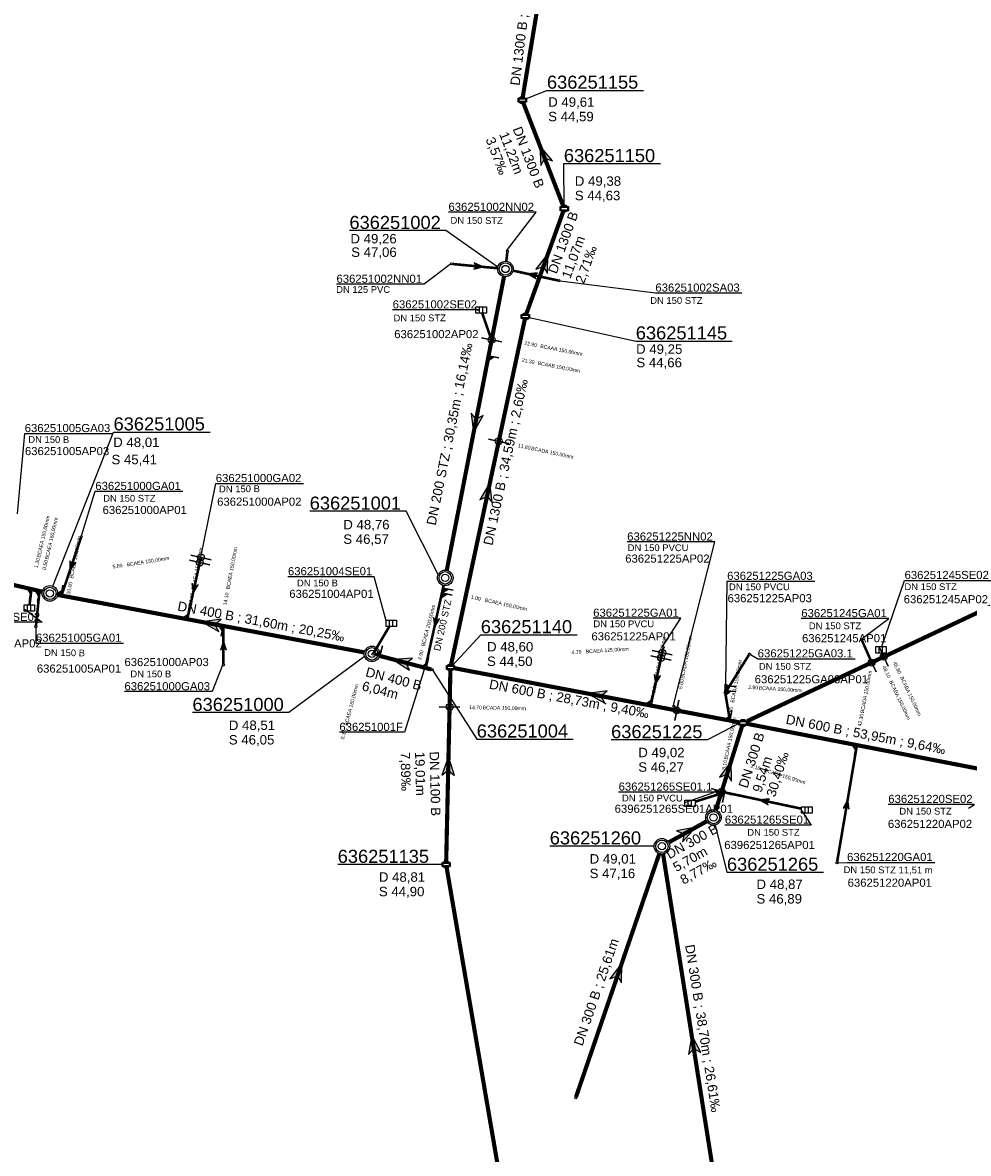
# Model space of a CAD drawing. Extents: x 356718 to 357658, y 5762241 to 5762615.
# Tile 88 of 157: x 357223 to 357315, y 5762296 to 5762405. Entities that reach past the tile are written whole.
import ezdxf
from ezdxf.enums import TextEntityAlignment as Align

# ---------------------------------------------------------------- set-up
doc = ezdxf.new("R2010")
doc.units = 0
doc.header["$MEASUREMENT"] = 0
doc.linetypes.add('AUSGEZOGEN', pattern=[0])
doc.linetypes.add('STRICHPUNKT', pattern=[5, 2, -1, 1, -1])
doc.layers.get('0').update_dxf_attribs({"linetype": 'AUSGEZOGEN'})
for name, color, linetype, true_color in [('111_00131_Symbol', 7, 'AUSGEZOGEN', 0x000000), ('111_00228_Schachtsymbol_nach_Sy', 7, 'AUSGEZOGEN', 0x000000), ('112_00229_Schachtdeckel', 7, 'AUSGEZOGEN', 0x000000), ('114_00133_Schachtnummer', 7, 'AUSGEZOGEN', 0x000000), ('114_10391_Deckelhoehe', 7, 'AUSGEZOGEN', 0x000000), ('114_10392_Schachtnummer', 7, 'AUSGEZOGEN', 0x000000), ('114_10393_Sohlhoehe', 7, 'AUSGEZOGEN', 0x000000), ('121_10376_Haltungen_Mischwasser', 6, 'STRICHPUNKT', 0xff00ff), ('121_10399_Haltungen_Mischwasser', 6, 'STRICHPUNKT', 0xff00ff), ('123_00048_Fliessrichtungspfeil', 7, 'AUSGEZOGEN', 0x000000), ('123_00137_Fliessrichtungspfeil', 7, 'AUSGEZOGEN', 0x000000), ('124_00118_Standard__Laenge___10', 7, 'AUSGEZOGEN', 0x000000), ('124_10395_Standard1', 7, 'AUSGEZOGEN', 0x000000), ('124_10626_Standard__Laenge____1', 7, 'AUSGEZOGEN', 0x000000), ('141_10677_Stutzen__alle__aus_DW', 7, 'AUSGEZOGEN', 0x000000), ('141_10868_Stutzen__141_', 7, 'AUSGEZOGEN', 0x000000)]:
    doc.layers.add(name, color=color, linetype=linetype, true_color=true_color)
doc.styles.add('ARIAL', font='arial.ttf', dxfattribs={"height": 1.5})
doc.styles.get("Standard").update_dxf_attribs({"font": 'arial.ttf', "height": 1})

# ---------------------------------------------------------------- blocks, each defined once
blk = doc.blocks.new('N03')
at = {"color": 0}
for radius in [0.75, 0.6]:
    blk.add_circle((0, 0), radius, dxfattribs=at)
blk = doc.blocks.new('R02')
at = {"color": 0, "linetype": 'AUSGEZOGEN'}
for points in [[(-0.4, 0.2), (0.4, 0.2), (0.4, -0.2), (-0.4, -0.2)], [(-0.3, 0.13), (0.3, 0.13), (0.3, -0.13), (-0.3, -0.13)]]:
    blk.add_lwpolyline(points, close=True, dxfattribs=at)
blk = doc.blocks.new('F00')
at = {"color": 0}
blk.add_circle((0, 0), 0.1, dxfattribs=at)
blk = doc.blocks.new('ES')
at = {"color": 0, "linetype": 'AUSGEZOGEN'}
for points in [[(-0.494, -0.319), (-0.494, 0.306), (0.506, 0.306), (0.506, -0.319), (-0.494, -0.319)], [(-0.169, -0.319), (-0.169, 0.306)], [(0.156, -0.319), (0.156, 0.306)]]:
    blk.add_lwpolyline(points, dxfattribs=at)
blk = doc.blocks.new('DEC')
at = {"color": 0}
blk.add_circle((0, 0), 0.35, dxfattribs=at)
blk = doc.blocks.new('FLI')
at = {"color": 0, "linetype": 'AUSGEZOGEN'}
blk.add_lwpolyline([(-0.4, 0), (-0.9, -0.6), (0.9, 0), (-0.9, 0.6), (-0.4, 0)], close=True, dxfattribs=at)
at = {"color": 0}
for points in [[(-0.4, 0), (0.9, 0), (-0.9, 0.6)], [(-0.9, -0.6), (0.9, 0), (-0.4, 0)]]:
    blk.add_solid(points, dxfattribs=at)

msp = doc.modelspace()

# ---------------------------------------------------------------- linework, layer by layer
at = {"layer": '114_00133_Schachtnummer', "color": 18, "linetype": 'AUSGEZOGEN', "true_color": 0x000000}
for points in [[(357269.97, 5762382.76), (357272.82, 5762386.47), (357264.37, 5762386.47)], [(357264.58, 5762381.47), (357262.02, 5762379.54), (357253.57, 5762379.54)], [(357275.11, 5762379.87), (357284.33, 5762378.69), (357292.66, 5762378.69)], [(357267.03, 5762377.06), (357267.32, 5762377.06), (357258.99, 5762377.06)], [(357222.81, 5762357.4), (357223.5, 5762365.14), (357231.95, 5762365.14)], [(357240.5, 5762353.2), (357241.93, 5762360.31), (357250.39, 5762360.31)], [(357228.98, 5762355.26), (357230.31, 5762359.56), (357238.76, 5762359.56)], [(357286.08, 5762338.93), (357290.06, 5762354.67), (357281.61, 5762354.67)], [(357258.35, 5762347.05), (357257.22, 5762351.32), (357248.89, 5762351.32)], [(357291.12, 5762340.96), (357291.25, 5762350.88), (357299.71, 5762350.88)], [(357306.18, 5762344.59), (357308.36, 5762350.96), (357316.69, 5762350.96)], [(357223.44, 5762348.21), (357225.19, 5762346.92), (357216.86, 5762346.92)], [(357284.98, 5762344.52), (357286.78, 5762347.32), (357278.33, 5762347.32)], [(357304.13, 5762345.27), (357306.86, 5762347.28), (357298.4, 5762347.28)], [(357224.58, 5762346.4), (357224.58, 5762344.91), (357233.03, 5762344.91)], [(357242.58, 5762342.78), (357241.58, 5762340.24), (357233.12, 5762340.24)], [(357293.49, 5762343.81), (357294.2, 5762343.4), (357303.59, 5762343.4)], [(357262.07, 5762342.47), (357260.12, 5762336.31), (357253.85, 5762336.31)], [(357287.16, 5762329.54), (357290.04, 5762330.55), (357280.78, 5762330.55)], [(357298.44, 5762328.74), (357299.36, 5762327.37), (357291.03, 5762327.37)], [(357314.53, 5762329.01), (357315.12, 5762329.36), (357306.79, 5762329.36)], [(357301.94, 5762323.73), (357302.82, 5762323.77), (357311.27, 5762323.77)]]:
    msp.add_lwpolyline(points, dxfattribs=at)
at = {"layer": '114_10392_Schachtnummer', "color": 18, "linetype": 'AUSGEZOGEN', "true_color": 0x000000}
for points in [[(357271.89, 5762397.44), (357273.87, 5762398.23), (357283.17, 5762398.23)], [(357275.54, 5762387.02), (357275.5, 5762391.16), (357284.81, 5762391.16)], [(357269.14, 5762381.18), (357264.13, 5762384.7), (357254.82, 5762384.7)], [(357272.19, 5762376.32), (357282.44, 5762374.05), (357291.75, 5762374.05)], [(357226.2, 5762350.41), (357232.07, 5762365.27), (357241.38, 5762365.27)], [(357263.39, 5762351.54), (357260.3, 5762357.63), (357250.99, 5762357.63)], [(357264.75, 5762342.77), (357267.49, 5762345.71), (357276.8, 5762345.71)], [(357256.27, 5762343.64), (357248.99, 5762338.21), (357239.68, 5762338.21)], [(357262.85, 5762342.27), (357267.1, 5762335.66), (357276.41, 5762335.66)], [(357292.38, 5762337.15), (357289.37, 5762335.59), (357280.06, 5762335.59)], [(357290.11, 5762327.37), (357291.23, 5762322.81), (357300.54, 5762322.81)], [(357284.21, 5762325.32), (357283.45, 5762325.34), (357274.14, 5762325.34)], [(357263.75, 5762323.56), (357263, 5762323.56), (357253.69, 5762323.56)]]:
    msp.add_lwpolyline(points, dxfattribs=at)
at = {"layer": '121_10376_Haltungen_Mischwasser', "color": 6, "linetype": 'STRICHPUNKT', "true_color": 0xff00ff, "const_width": 0.4}
for points in [[(357271.52, 5762397.48), (357277.74, 5762435.29)], [(357275.46, 5762387.02), (357271.57, 5762397.08)], [(357271.86, 5762376.61), (357275.47, 5762386.62)], [(357269.73, 5762380.26), (357264.21, 5762351.95)], [(357264.61, 5762342.77), (357271.75, 5762376.21)], [(357348.47, 5762363.43), (357293.18, 5762337.39)], [(357225.2, 5762349.88), (357193.18, 5762357.29)], [(357256.25, 5762344.02), (357226.66, 5762349.57)], [(357262.7, 5762342.38), (357257.71, 5762343.69)], [(357264.15, 5762323.76), (357264.56, 5762342.37)], [(357292.38, 5762337.28), (357264.97, 5762342.49)], [(357345, 5762327.07), (357293.18, 5762337.13)], [(357290.16, 5762328.81), (357292.72, 5762337)], [(357285.61, 5762325.69), (357289.28, 5762327.73)], [(357276.68, 5762301.16), (357284.71, 5762324.61)], [(357290.87, 5762287.83), (357285.07, 5762324.58)], [(357278.3, 5762241.03), (357264.18, 5762323.36)]]:
    msp.add_lwpolyline(points, dxfattribs=at)
at = {"layer": '121_10399_Haltungen_Mischwasser', "color": 6, "linetype": 'STRICHPUNKT', "true_color": 0xff00ff, "const_width": 0.25}
for points in [[(357270.05, 5762382.61), (357269.95, 5762381.75)], [(357264.78, 5762381.48), (357269.13, 5762381.07)], [(357274.91, 5762379.9), (357270.61, 5762380.84)], [(357267.63, 5762376.74), (357268.5, 5762374.22)], [(357228.92, 5762355.07), (357227.08, 5762349.59)], [(357240.46, 5762353.01), (357239.2, 5762347.32)], [(357263.9, 5762350.48), (357262.17, 5762342.62)], [(357223.97, 5762348.62), (357224.14, 5762350.02)], [(357224.59, 5762346.6), (357224.92, 5762349.84)], [(357242.67, 5762342.91), (357242.67, 5762346.47)], [(357258.66, 5762346.51), (357257.14, 5762343.94)], [(357304.27, 5762345.14), (357305.15, 5762343.14)], [(357285.05, 5762344.38), (357284.96, 5762343.84), (357283.9, 5762339)], [(357293.35, 5762343.78), (357291.12, 5762340.2)], [(357306.2, 5762343.96), (357306.26, 5762343.79)], [(357291.11, 5762340.77), (357291.07, 5762340.12), (357291.5, 5762337.54)], [(357286.16, 5762338.75), (357286.32, 5762338.51)], [(357301.86, 5762323.83), (357303.75, 5762334.97)], [(357288.16, 5762329.62), (357290.92, 5762330.49)], [(357298.44, 5762328.94), (357290.81, 5762330.56)]]:
    msp.add_lwpolyline(points, dxfattribs=at)
at = {"layer": '141_10677_Stutzen__alle__aus_DW', "color": 18, "linetype": 'AUSGEZOGEN', "true_color": 0x000000}
for points in [[(357241.36, 5762352.47), (357239.41, 5762352.9)], [(357263.85, 5762350.23), (357263.74, 5762349.75), (357264.34, 5762350.13)], [(357263.85, 5762350.23), (357264.83, 5762350.02)], [(357285.86, 5762343.28), (357283.9, 5762343.7)], [(357291.08, 5762340.31), (357291.05, 5762339.81), (357291.58, 5762340.28)], [(357291.08, 5762340.31), (357292.08, 5762340.24)], [(357291.01, 5762330.52), (357290.52, 5762330.62), (357290.91, 5762330.03)], [(357291.01, 5762330.52), (357290.8, 5762329.54)]]:
    msp.add_lwpolyline(points, close=True, dxfattribs=at)
at = {"layer": '141_10677_Stutzen__alle__aus_DW', "color": 18, "true_color": 0x000000}
for centre in [(357240.39, 5762352.69), (357284.88, 5762343.49)]:
    msp.add_circle(centre, 0.333, dxfattribs=at)
for points in [[(357263.85, 5762350.23), (357263.74, 5762349.75), (357264.34, 5762350.13)], [(357291.08, 5762340.31), (357291.05, 5762339.81), (357291.58, 5762340.28)], [(357291.01, 5762330.52), (357290.52, 5762330.62), (357290.91, 5762330.03)]]:
    msp.add_solid(points, dxfattribs=at)
at = {"layer": '141_10868_Stutzen__141_', "color": 18, "linetype": 'AUSGEZOGEN', "true_color": 0x000000}
for points in [[(357269.52, 5762373.99), (357267.56, 5762374.37)], [(357268.24, 5762372.61), (357268.14, 5762372.12), (357268.73, 5762372.51)], [(357268.24, 5762372.61), (357269.22, 5762372.42)], [(357270.2, 5762364.17), (357268.24, 5762364.58)], [(357241.47, 5762352.96), (357239.52, 5762353.39)], [(357227.01, 5762349.5), (357227.19, 5762350.49)], [(357224.17, 5762350.11), (357223.69, 5762350.23), (357224.06, 5762349.63)], [(357224.17, 5762350.11), (357223.95, 5762349.14)], [(357224.95, 5762349.93), (357224.46, 5762350.05), (357224.84, 5762349.45)], [(357224.95, 5762349.93), (357224.73, 5762348.96)], [(357227.01, 5762349.5), (357227.1, 5762350), (357226.52, 5762349.6)], [(357263.74, 5762349.75), (357263.63, 5762349.26), (357264.23, 5762349.64)], [(357263.74, 5762349.75), (357264.72, 5762349.53)], [(357239.2, 5762347.22), (357239.29, 5762347.71), (357238.71, 5762347.31)], [(357239.2, 5762347.22), (357239.38, 5762348.2)], [(357242.64, 5762346.57), (357242.15, 5762346.66), (357242.54, 5762346.08)], [(357242.64, 5762346.57), (357242.45, 5762345.59)], [(357257.76, 5762343.67), (357257.89, 5762344.16), (357257.28, 5762343.8)], [(357257.76, 5762343.67), (357258.01, 5762344.64)], [(357285.96, 5762343.77), (357284.01, 5762344.19)], [(357305.61, 5762342.14), (357304.75, 5762343.95)], [(357306.78, 5762342.69), (357305.93, 5762344.5)], [(357262.21, 5762342.51), (357262.34, 5762342.99), (357261.73, 5762342.64)], [(357262.21, 5762342.51), (357262.46, 5762343.48)], [(357291.11, 5762340.81), (357291.08, 5762340.31), (357291.61, 5762340.78)], [(357291.11, 5762340.81), (357292.11, 5762340.74)], [(357283.84, 5762338.91), (357284.03, 5762339.89)], [(357265.48, 5762338.73), (357263.48, 5762338.78)], [(357283.84, 5762338.91), (357283.94, 5762339.4), (357283.35, 5762339)], [(357286.59, 5762339.4), (357286.21, 5762337.44)], [(357291.51, 5762337.45), (357291.69, 5762338.43)], [(357291.51, 5762337.45), (357291.6, 5762337.94), (357291.02, 5762337.54)], [(357303.72, 5762335.08), (357303.23, 5762335.18), (357303.62, 5762334.59)], [(357303.72, 5762335.08), (357303.53, 5762334.1)], [(357291.66, 5762330.28), (357289.75, 5762330.88)], [(357290.52, 5762330.62), (357290.03, 5762330.73), (357290.42, 5762330.13)], [(357290.52, 5762330.62), (357290.31, 5762329.65)]]:
    msp.add_lwpolyline(points, close=True, dxfattribs=at)
at = {"layer": '141_10868_Stutzen__141_', "color": 18, "true_color": 0x000000}
for centre in [(357268.54, 5762374.18), (357269.22, 5762364.38), (357240.49, 5762353.18), (357284.99, 5762343.98), (357306.36, 5762343.6), (357305.18, 5762343.04), (357264.48, 5762338.76), (357286.4, 5762338.42), (357290.71, 5762330.58)]:
    msp.add_circle(centre, 0.333, dxfattribs=at)
for points in [[(357268.24, 5762372.61), (357268.14, 5762372.12), (357268.73, 5762372.51)], [(357224.17, 5762350.11), (357223.69, 5762350.23), (357224.06, 5762349.63)], [(357224.95, 5762349.93), (357224.46, 5762350.05), (357224.84, 5762349.45)], [(357227.01, 5762349.5), (357227.1, 5762350), (357226.52, 5762349.6)], [(357263.74, 5762349.75), (357263.63, 5762349.26), (357264.23, 5762349.64)], [(357239.2, 5762347.22), (357239.29, 5762347.71), (357238.71, 5762347.31)], [(357242.64, 5762346.57), (357242.15, 5762346.66), (357242.54, 5762346.08)], [(357257.76, 5762343.67), (357257.89, 5762344.16), (357257.28, 5762343.8)], [(357262.21, 5762342.51), (357262.34, 5762342.99), (357261.73, 5762342.64)], [(357291.11, 5762340.81), (357291.08, 5762340.31), (357291.61, 5762340.78)], [(357283.84, 5762338.91), (357283.94, 5762339.4), (357283.35, 5762339)], [(357291.51, 5762337.45), (357291.6, 5762337.94), (357291.02, 5762337.54)], [(357303.72, 5762335.08), (357303.23, 5762335.18), (357303.62, 5762334.59)], [(357290.52, 5762330.62), (357290.03, 5762330.73), (357290.42, 5762330.13)]]:
    msp.add_solid(points, dxfattribs=at)

# ---------------------------------------------------------------- block references
at = {"layer": '111_00131_Symbol', "color": 18, "true_color": 0x000000}
for name, p in [('F00', (357270.06, 5762382.71)), ('F00', (357264.68, 5762381.49)), ('F00', (357275.01, 5762379.88)), ('ES', (357267.52, 5762377.06)), ('F00', (357228.95, 5762355.16)), ('F00', (357240.48, 5762353.11)), ('ES', (357223.94, 5762348.31)), ('F00', (357224.58, 5762346.5)), ('ES', (357258.85, 5762346.83)), ('F00', (357304.22, 5762345.24)), ('F00', (357285.07, 5762344.48)), ('F00', (357293.4, 5762343.86)), ('ES', (357306.08, 5762344.28)), ('F00', (357242.67, 5762342.81)), ('F00', (357291.12, 5762340.87)), ('F00', (357286.11, 5762338.83)), ('ES', (357287.66, 5762329.46)), ('ES', (357298.93, 5762328.83)), ('F00', (357301.84, 5762323.73))]:
    msp.add_blockref(name, p, dxfattribs=at)
for p, rotation in [((357268.53, 5762374.13), 79.00000000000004), ((357224.15, 5762350.12), 346.9), ((357224.93, 5762349.94), 346.9), ((357227.04, 5762349.5), 349.4), ((357239.18, 5762347.22), 349.4), ((357242.67, 5762346.57), 349.4), ((357257.09, 5762343.85), 345.3), ((357305.19, 5762343.04), 25.20000000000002), ((357306.3, 5762343.7), 25.20000000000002), ((357262.15, 5762342.53), 347.7), ((357291.07, 5762340.12), 96.7), ((357283.88, 5762338.9), 349.2), ((357286.38, 5762338.42), 349.2), ((357291.52, 5762337.45), 349.2), ((357303.77, 5762335.07), 349), ((357290.71, 5762330.58), 252.6), ((357291.01, 5762330.52), 348)]:
    msp.add_blockref('F00', p, dxfattribs=dict(at, rotation=rotation))
at = {"layer": '111_00228_Schachtsymbol_nach_Sy', "color": 18, "true_color": 0x000000}
for name, p in [('R02', (357271.49, 5762397.28)), ('R02', (357275.54, 5762386.82)), ('N03', (357269.87, 5762381)), ('R02', (357271.79, 5762376.41)), ('N03', (357264.06, 5762351.21)), ('N03', (357225.93, 5762349.71)), ('N03', (357256.99, 5762343.88)), ('F00', (357262.79, 5762342.36)), ('R02', (357264.57, 5762342.57)), ('R02', (357292.78, 5762337.21)), ('N03', (357289.93, 5762328.1)), ('N03', (357284.96, 5762325.32)), ('R02', (357264.15, 5762323.56)), ('F00', (357276.65, 5762301.07))]:
    msp.add_blockref(name, p, dxfattribs=at)
at = {"layer": '112_00229_Schachtdeckel', "color": 18, "true_color": 0x000000}
for p in [(357271.49, 5762397.28), (357275.54, 5762386.82), (357269.87, 5762381), (357271.79, 5762376.41), (357264.06, 5762351.21), (357225.93, 5762349.71), (357256.99, 5762343.88), (357264.57, 5762342.57), (357292.78, 5762337.21), (357289.93, 5762328.1), (357284.96, 5762325.32), (357264.15, 5762323.56)]:
    msp.add_blockref('DEC', p, dxfattribs=at)
at = {"layer": '123_00048_Fliessrichtungspfeil', "color": 18, "true_color": 0x000000}
for p, rotation in [((357273.52, 5762392.05), 111.1), ((357273.66, 5762381.61), 70.1), ((357266.97, 5762366.11), 258.9999999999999), ((357268.18, 5762359.49), 77.9), ((357241.46, 5762346.79), 169.3), ((357259.89, 5762343.12), 165.3), ((357278.68, 5762339.89), 169.2), ((357264.36, 5762333.07), 88.7), ((357291.36, 5762332.65), 72.60000000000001), ((357287.44, 5762326.71), 29.1), ((357280.8, 5762313.19), 71), ((357287.97, 5762306.21), 98.9)]:
    msp.add_blockref('FLI', p, dxfattribs=dict(at, rotation=rotation))
at = {"layer": '123_00137_Fliessrichtungspfeil', "color": 18, "true_color": 0x000000, "xscale": 0.5, "yscale": 0.5, "zscale": 0.5}
for p, rotation in [((357267.28, 5762381.25), 354.7), ((357272.44, 5762380.44), 167.6), ((357228, 5762352.33), 251.4), ((357239.83, 5762350.16), 257.6), ((357263.11, 5762346.87), 257.6), ((357242.67, 5762344.69), 90), ((357284.42, 5762341.37), 257.8), ((357294.82, 5762329.71), 167.9), ((357302.81, 5762329.4), 80.29999999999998)]:
    msp.add_blockref('FLI', p, dxfattribs=dict(at, rotation=rotation))

# ---------------------------------------------------------------- texts
at = {"layer": '114_00133_Schachtnummer', "color": 18, "true_color": 0x000000, "style": 'ARIAL'}
for s, height, p in [('636251002NN02', 0.7814, (357264.37, 5762387.39)), ('636251002NN01', 0.7814, (357253.57, 5762380.45)), ('636251002SA03', 0.7814, (357284.33, 5762379.6)), ('636251002SE02', 0.7814, (357258.99, 5762377.98)), ('636251002AP02', 0.7814, (357259.14, 5762375.11)), ('636251005GA03', 0.7814, (357223.5, 5762366.05)), ('636251005AP03', 0.7814, (357223.52, 5762363.83)), ('636251000GA01', 0.7814, (357230.31, 5762360.47)), ('636251000GA02', 0.7814, (357241.93, 5762361.23)), ('636251000AP01', 0.7814, (357231.01, 5762358.15)), ('636251000AP02', 0.7814, (357242.06, 5762358.95)), ('636251225NN02', 0.7814, (357281.61, 5762355.59)), ('636251225AP02', 0.7814, (357281.42, 5762353.46)), ('636251004SE01', 0.7814, (357248.89, 5762352.24)), ('636251225GA03', 0.7814, (357291.25, 5762351.8)), ('636251245SE02', 0.7814, (357308.36, 5762351.88)), ('636251004AP01', 0.7814, (357249.02, 5762350.06)), ('636251225AP03', 0.7814, (357291.29, 5762349.64)), ('636251245AP02', 0.7814, (357308.28, 5762349.54)), ('636251225GA01', 0.7814, (357278.33, 5762348.24)), ('636251005SE02', 0.7814, (357216.86, 5762347.84)), ('636251245GA01', 0.7814, (357298.4, 5762348.2)), ('636251005AP02', 0.7814, (357217.01, 5762345.28)), ('636251005GA01', 0.7814, (357224.58, 5762345.83)), ('636251225AP01', 0.7814, (357278.16, 5762345.96)), ('636251245AP01', 0.7814, (357298.47, 5762345.78)), ('636251225GA03.1', 0.7814, (357294.2, 5762344.32)), ('636251005AP01', 0.7814, (357224.67, 5762342.85)), ('636251000AP03', 0.7814, (357233.12, 5762343.48)), ('636251225GA03AP01', 0.7814, (357293.91, 5762341.82)), ('636251000GA03', 0.7814, (357233.12, 5762341.15)), ('636251001F', 0.781, (357253.85, 5762337.23)), ('636251265SE01.1', 0.7814, (357280.78, 5762331.47)), ('636251220SE02', 0.7814, (357306.79, 5762330.28)), ('6396251265SE01AP01', 0.7814, (357280.4, 5762329.33)), ('636251265SE01', 0.7814, (357291.03, 5762328.28)), ('636251220AP02', 0.7814, (357306.75, 5762327.87)), ('6396251265AP01', 0.7814, (357290.97, 5762325.84)), ('636251220GA01', 0.7814, (357302.82, 5762324.68)), ('636251220AP01', 0.7814, (357302.87, 5762322.2))]:
    msp.add_text(s, height=height, dxfattribs=at).set_placement(p, align=Align.TOP_LEFT)
at = {"layer": '114_10391_Deckelhoehe', "color": 18, "true_color": 0x000000, "style": 'ARIAL'}
for s, p in [('D 49,61', (357273.99, 5762397.56)), ('D 49,38', (357276.56, 5762389.94)), ('D 49,26', (357254.92, 5762384.38)), ('D 49,25', (357282.47, 5762373.73)), ('D 48,01', (357232.04, 5762364.74)), ('D 48,76', (357254.23, 5762356.8)), ('D 48,60', (357268.09, 5762345.02)), ('D 48,51', (357243.19, 5762337.45)), ('D 49,02', (357282.68, 5762334.82)), ('D 49,01', (357277.99, 5762324.56)), ('D 48,81', (357257.66, 5762322.81)), ('D 48,87', (357294.08, 5762322.11))]:
    msp.add_text(s, height=0.912, dxfattribs=at).set_placement(p, align=Align.TOP_LEFT)
at = {"layer": '114_10392_Schachtnummer', "color": 18, "true_color": 0x000000, "style": 'ARIAL'}
for s, p in [('636251155', (357273.87, 5762399.65)), ('636251150', (357275.5, 5762392.57)), ('636251002', (357254.82, 5762386.12)), ('636251145', (357282.44, 5762375.47)), ('636251005', (357232.07, 5762366.69)), ('636251001', (357250.99, 5762359.05)), ('636251140', (357267.49, 5762347.13)), ('636251000', (357239.68, 5762339.63)), ('636251004', (357267.1, 5762337.07)), ('636251225', (357280.06, 5762337)), ('636251260', (357274.14, 5762326.76)), ('636251135', (357253.69, 5762324.98)), ('636251265', (357291.23, 5762324.22))]:
    msp.add_text(s, height=1.26, dxfattribs=at).set_placement(p, align=Align.TOP_LEFT)
at = {"layer": '114_10393_Sohlhoehe', "color": 18, "true_color": 0x000000, "style": 'ARIAL'}
for s, p in [('S 44,59', (357273.99, 5762396.16)), ('S 44,63', (357276.56, 5762388.54)), ('S 47,06', (357254.99, 5762383.08)), ('S 44,66', (357282.5, 5762372.43)), ('S 45,41', (357231.87, 5762363.08)), ('S 46,57', (357254.23, 5762355.4)), ('S 44,50', (357268.09, 5762343.62)), ('S 46,05', (357243.19, 5762336.05)), ('S 46,27', (357282.68, 5762333.42)), ('S 47,16', (357277.99, 5762323.16)), ('S 44,90', (357257.66, 5762321.41)), ('S 46,89', (357294.08, 5762320.71))]:
    msp.add_text(s, height=0.912, dxfattribs=at).set_placement(p, align=Align.TOP_LEFT)
at = {"layer": '124_00118_Standard__Laenge___10', "color": 18, "true_color": 0x000000, "style": 'ARIAL'}
msp.add_text('DN 150 STZ 11,51 m', height=0.6511, rotation=359.8, dxfattribs=at).set_placement((357302.48, 5762323.38), align=Align.TOP_LEFT)
at = {"layer": '124_10395_Standard1', "color": 18, "true_color": 0x000000, "style": 'ARIAL'}
for s, height, rotation, p in [('DN 1300 B ; 38,72m ; 1,81‰', 0.9116, 83, (357270.32, 5762398.76)), ('11,22m', 0.912, 291.1, (357270.1, 5762394.34)), ('DN 1300 B', 0.912, 291.1, (357271.4, 5762394.84)), ('3,57‰', 0.912, 291.1, (357268.79, 5762393.83)), ('DN 1300 B', 0.912, 70.1, (357273.94, 5762380.78)), ('11,07m', 0.912, 70.1, (357275.26, 5762380.3)), ('2,71‰', 0.912, 70.1, (357276.58, 5762379.83)), ('DN 200 STZ ; 30,35m ; 16,14‰', 0.9116, 78.5, (357262.24, 5762356.4)), ('DN 1300 B ; 34,59m ; 2,60‰', 0.9116, 77.9, (357267.72, 5762354.47)), ('DN 400 B ; 31,60m ; 20,25‰', 0.9116, 349.4, (357238.35, 5762348.96)), ('DN 400 B', 0.912, 345.5, (357256.54, 5762342.61)), ('6,04m', 0.912, 345.5, (357256.19, 5762341.26)), ('DN 600 B ; 28,73m ; 9,40‰', 0.9116, 349.4, (357268.41, 5762341.43)), ('DN 600 B ; 53,95m ; 9,64‰', 0.9116, 349.1, (357297.03, 5762338.04)), ('DN 300 B', 0.912, 72.4, (357292.33, 5762331.13)), ('7,89‰', 0.912, 271.4, (357260.66, 5762334.42)), ('19,01m', 0.912, 271.4, (357262.06, 5762334.45)), ('DN 1100 B', 0.912, 271.4, (357263.46, 5762334.48)), ('30,40‰', 0.912, 72.4, (357295, 5762330.28)), ('9,54m', 0.912, 72.4, (357293.67, 5762330.71)), ('DN 300 B', 0.912, 29.1, (357285.23, 5762324.85)), ('5,70m', 0.912, 29.1, (357285.91, 5762323.62)), ('8,77‰', 0.912, 29.1, (357286.6, 5762322.4)), ('DN 300 B ; 25,61m', 0.9116, 71, (357276.43, 5762306.29)), ('DN 300 B ; 38,70m ; 26,61‰', 0.9116, 279, (357288.09, 5762315.91))]:
    msp.add_text(s, height=height, rotation=rotation, dxfattribs=at).set_placement(p, align=Align.TOP_LEFT)
at = {"layer": '124_10626_Standard__Laenge____1', "color": 18, "true_color": 0x000000, "style": 'ARIAL'}
for s, rotation, p in [('DN 150 STZ', 359.7, (357264.57, 5762386.02)), ('DN 150 STZ', 0.3, (357259.07, 5762376.59)), ('DN 150 B', 359.6, (357223.85, 5762364.89)), ('DN 150 B', 0.3, (357242.24, 5762360.11)), ('DN 200 STZ', 77.4, (357262.93, 5762344.25)), ('DN 150 B', 359.3, (357225.38, 5762344.34)), ('DN 150 STZ', 0.1, (357294.31, 5762342.99))]:
    msp.add_text(s, height=0.651, rotation=rotation, dxfattribs=at).set_placement(p, align=Align.TOP_LEFT)
for s, height, p in [('DN 125 PVC', 0.651, (357253.54, 5762379.35)), ('DN 150 STZ', 0.651, (357283.83, 5762378.29)), ('DN 150 STZ', 0.651, (357231.07, 5762359.21)), ('DN 150 PVCU', 0.6511, (357281.66, 5762354.44)), ('DN 150 B', 0.651, (357249.76, 5762351.04)), ('DN 150 PVCU', 0.6511, (357291.43, 5762350.67)), ('DN 150 STZ', 0.651, (357308.35, 5762350.68)), ('DN 150 PVCU', 0.6511, (357278.35, 5762347.1)), ('DN 150 STZ', 0.651, (357299.13, 5762346.91)), ('DN 150 B', 0.651, (357233.69, 5762342.27)), ('DN 150 PVCU', 0.6511, (357281.11, 5762330.29)), ('DN 150 STZ', 0.651, (357307.86, 5762329.03)), ('DN 150 STZ', 0.651, (357293.19, 5762326.99))]:
    msp.add_text(s, height=height, dxfattribs=at).set_placement(p, align=Align.TOP_LEFT)
at = {"layer": '141_10677_Stutzen__alle__aus_DW', "color": 18, "true_color": 0x000000}
for s, rotation, p in [('5.60', 347.6, (357242.01, 5762352.33)), ('7.89', 347.6, (357265.47, 5762349.88)), ('4.70', 347.8, (357286.5, 5762343.14))]:
    msp.add_text(s, height=0.00707, rotation=rotation, dxfattribs=at).set_placement(p, align=Align.TOP_RIGHT)
for s, rotation, p in [('BCAEA 150,00mm', 347.6, (357242.01, 5762352.33)), ('BCAEA 150,00mm', 347.6, (357265.47, 5762349.88)), ('BCAEA 125,00mm', 347.8, (357286.51, 5762343.14)), ('2.90', 356.4, (357293.82, 5762340.95)), ('BCAAA 150,00mm', 356.4, (357294.24, 5762340.92)), ('BCAAA 150,00mm', 78.4, (357290.55, 5762319.98)), ('0.31', 78.4, (357290.47, 5762319.57))]:
    msp.add_text(s, height=0.00707, rotation=rotation, dxfattribs=at).set_placement(p, align=Align.TOP_LEFT)
at = {"layer": '141_10868_Stutzen__141_', "color": 18, "true_color": 0x000000}
for s, height, rotation, p in [('22.90', 0.353, 349, (357271.73, 5762374.05)), ('BCAAA 150,00mm', 0.3533, 349, (357273.27, 5762373.75)), ('21.30', 0.353, 349, (357271.49, 5762372.41)), ('BCAAB 150,00mm', 0.3533, 349, (357273.03, 5762372.12)), ('BCADA 150,00mm', 0.3533, 348, (357272.39, 5762363.89)), ('BCAEA 150,00mm', 0.3533, 76.9, (357224.65, 5762353.22)), ('BCAEA 150,00mm', 0.3533, 76.9, (357225.43, 5762353.04)), ('BCAEA 150,00mm', 0.3533, 79.3, (357227.82, 5762351.19)), ('BCAEA 150,00mm', 0.3533, 79.3, (357239.57, 5762350.1)), ('BCAEA 150,00mm', 0.3533, 79.3, (357242.91, 5762350.15)), ('BCAEA 150,00mm', 0.3533, 8.9, (357233.31, 5762352.66)), ('5.60', 0.353, 8.9, (357231.95, 5762352.45)), ('30.00', 0.353, 79.3, (357227.53, 5762349.65)), ('17.60', 0.353, 79.3, (357239.28, 5762348.56)), ('14.10', 0.353, 79.3, (357242.62, 5762348.61)), ('1.00', 0.353, 347.6, (357266.59, 5762349.55)), ('BCAEA 200,00mm', 0.3533, 75.3, (357261.74, 5762344.67)), ('BCAEA 150,00mm', 0.3533, 347.6, (357267.93, 5762349.25)), ('BCADA 150,00mm', 0.3533, 79.2, (357284.23, 5762341.5)), ('BCADA 150,00mm', 0.3533, 79.2, (357286.75, 5762341.54)), ('4.90', 0.353, 75.3, (357261.39, 5762343.34)), ('4.70', 0.353, 3.5, (357276.23, 5762344.2)), ('BCAEA 125,00mm', 0.3533, 3.5, (357277.6, 5762344.28)), ('BCADA 150,00mm', 0.3533, 79.2, (357291.56, 5762339.21)), ('46.80', 0.353, 295.3, (357307.56, 5762343.17)), ('BCADA 150,00mm', 0.3533, 79, (357304.08, 5762338.2)), ('48.10', 0.353, 295.3, (357306.52, 5762342.78)), ('BCABA 150,00mm', 0.3533, 295.3, (357308.23, 5762341.75)), ('BCAEA 150,00mm', 0.3533, 75.2, (357254.31, 5762337.01)), ('8.60', 0.353, 79.2, (357283.97, 5762340.15)), ('BCAAA 150,00mm', 0.3533, 356.4, (357294.31, 5762340.79)), ('BCABA 150,00mm', 0.3533, 295.3, (357307.19, 5762341.36)), ('BCADA 150,00mm', 0.3533, 358.8, (357267.68, 5762338.88)), ('0.80', 0.353, 79.2, (357291.3, 5762337.87)), ('BCAAA 150,00mm', 0.3533, 77.9, (357290.94, 5762333.74)), ('0.30', 0.353, 75.2, (357253.96, 5762335.68)), ('2.10', 0.353, 342.7, (357293.59, 5762333.26)), ('BCAEA 150,00mm', 0.3533, 342.7, (357294.9, 5762332.85))]:
    msp.add_text(s, height=height, rotation=rotation, dxfattribs=at).set_placement(p, align=Align.TOP_LEFT)
for s, rotation, p in [('11.80', 348, (357272.33, 5762363.91)), ('1.30', 76.9, (357224.63, 5762353.15)), ('0.50', 76.9, (357225.41, 5762352.97)), ('6.00', 79.2, (357286.74, 5762341.47)), ('2.90', 356.4, (357294.25, 5762340.8)), ('14.70', 358.8, (357267.61, 5762338.88)), ('42.30', 79, (357304.07, 5762338.13)), ('8.10', 77.9, (357290.93, 5762333.67))]:
    msp.add_text(s, height=0.353, rotation=rotation, dxfattribs=at).set_placement(p, align=Align.TOP_RIGHT)

doc.saveas('drawing.dxf')
